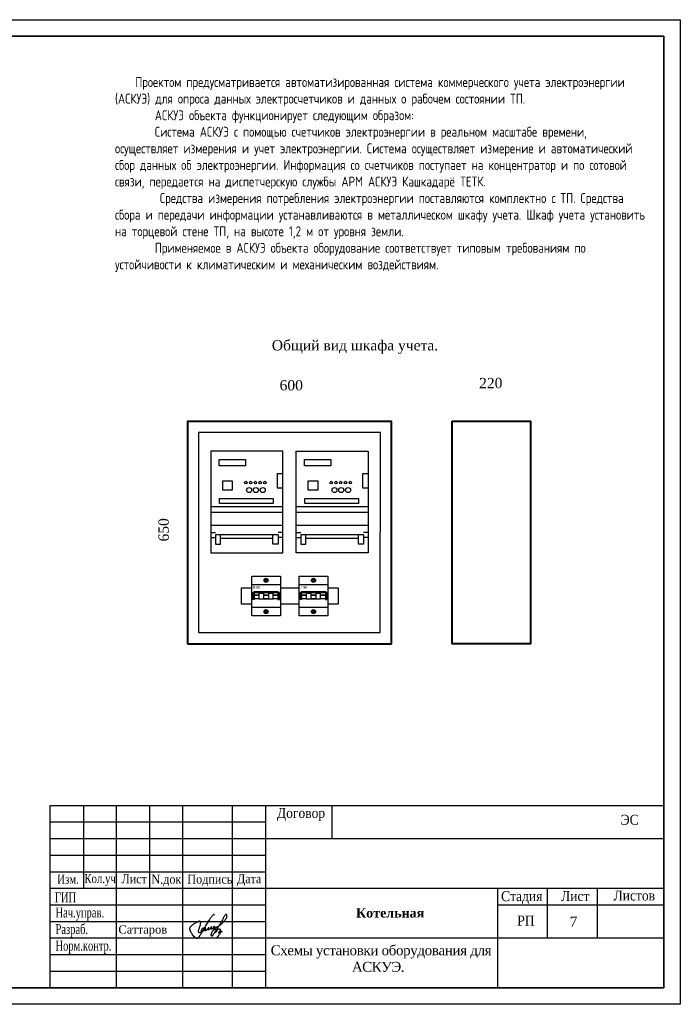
# Model space of a CAD drawing. Extents: x 352696 to 405256, y 4162769 to 4241487.
# Tile 4 of 148: x 404348 to 404547, y 4238042 to 4238339. Entities that reach past the tile are written whole.
import ezdxf

# ---------------------------------------------------------------- set-up
doc = ezdxf.new("R2010")
doc.units = 0
doc.header["$LTSCALE"] = 0.5
doc.header["$MEASUREMENT"] = 0
doc.layers.add('02 Окна', color=250, linetype='Continuous', lineweight=20)
doc.layers.add('РАЗМЕРЫ ВНУТР', color=7, linetype='Continuous', lineweight=25)
doc.layers.add('Прект', color=7, linetype='Continuous', true_color=0x000000)
doc.styles.add('seviyorum', font='times.ttf')
doc.styles.add('stile1', font='times.ttf')
doc.styles.add('style2', font='times.ttf')
doc.styles.add('TIEMS', font='times.ttf')
doc.styles.add('TIMES', font='times.ttf')
doc.styles.add('Times New Roman', font='times.ttf')
doc.styles.add('текст 300', font='arial.ttf', dxfattribs={"width": 0.8, "height": 300})

# ---------------------------------------------------------------- blocks, each defined once
blk = doc.blocks.new('Имзо')
at = {"color": 5}
blk.add_open_spline([(1171.1, 1083.9), (1171.2, 1084.1), (1171.2, 1084.3), (1170.9, 1084.6), (1170.5, 1084.8), (1170, 1084.4), (1169.4, 1084), (1168.9, 1083.3), (1168.1, 1082.4), (1167.2, 1081.3), (1166.1, 1079.7), (1164.9, 1077.9), (1163.7, 1075.8), (1162.2, 1073.6), (1160.9, 1071.5), (1159.5, 1069.1), (1158.1, 1066.7), (1156.8, 1064.1), (1155.5, 1062), (1154.4, 1060.3), (1153.3, 1058.9), (1152.5, 1057.8), (1151.5, 1057.3), (1150.4, 1057.7), (1149.1, 1058.8), (1147.3, 1060.2), (1146.3, 1062.1), (1145.1, 1063.8), (1144.4, 1065.1), (1143.9, 1066.4), (1143.4, 1067.5), (1143.4, 1069.2), (1144.4, 1070.8), (1145.6, 1072.3), (1147, 1073.4), (1148.5, 1074.4), (1150.2, 1075.5), (1151.8, 1076.3), (1153.2, 1076.9), (1153.9, 1077.2), (1154.8, 1077.4), (1155.4, 1076.4), (1155.4, 1075.6), (1155.3, 1074.7), (1155.2, 1073.5), (1154.8, 1072.1), (1154.5, 1070.8), (1154.1, 1069.8), (1153.8, 1068.6), (1153.4, 1067.6), (1153.1, 1066.6), (1152.8, 1065.8), (1152.9, 1064.8), (1153.9, 1064.1), (1155.1, 1064.5), (1156.3, 1064.9), (1157.5, 1065.6), (1158.3, 1066.3), (1159, 1067), (1159.2, 1067.8), (1159.3, 1068.5), (1158.7, 1069.2), (1157.7, 1068.8), (1157, 1068.2), (1156.6, 1067.4), (1156.3, 1066.7), (1156.1, 1065.9), (1156.9, 1065.2), (1158.1, 1066), (1159.3, 1066.6), (1160.5, 1067.4), (1161.2, 1068.1), (1161.7, 1068.6), (1161.7, 1069), (1161.6, 1069.4), (1161.2, 1069.4), (1160.8, 1069.3), (1160.5, 1068.8), (1160.2, 1068.4), (1159.9, 1067.9), (1159.9, 1067.3), (1159.8, 1066.8), (1160.2, 1066.3), (1160.9, 1066.5), (1161.7, 1066.8), (1162.8, 1067.4), (1163.8, 1068), (1164.5, 1068.6), (1164.9, 1069), (1165.2, 1069.3), (1164.9, 1069.8), (1164.5, 1069.7), (1164.1, 1069.4), (1164, 1069.1), (1163.6, 1068.6), (1163.8, 1067.5), (1165.2, 1067.8), (1166, 1068.3), (1166.7, 1068.6), (1167.2, 1068.9), (1167.7, 1069.2), (1168, 1069.5), (1168.3, 1069.7), (1168.3, 1070.1), (1168.1, 1070.4), (1167.6, 1070.6), (1167.2, 1070.2), (1167, 1069.7), (1166.9, 1069.2), (1167.1, 1068.6), (1167.7, 1068.4), (1168.3, 1068.5), (1168.8, 1068.7), (1169.2, 1069), (1169.8, 1069.2), (1170.3, 1069.6), (1170.8, 1069.8), (1171.1, 1070.2), (1171.5, 1070.4), (1171.5, 1070.8), (1171.6, 1071.3), (1171, 1071.2), (1170.8, 1070.8), (1170.3, 1070.4), (1170.1, 1069.9), (1170, 1069.4), (1170.1, 1069.1), (1170.4, 1068.8), (1170.9, 1068.9), (1171.4, 1069.2), (1172.1, 1069.5), (1172.7, 1069.9), (1173.5, 1070.2), (1174.2, 1070.6), (1175, 1071), (1176.1, 1071.6), (1177.5, 1072.4), (1178.7, 1073.5), (1180, 1074.6), (1181.1, 1075.7), (1182.2, 1076.9), (1183, 1078.1), (1184, 1079.1), (1184.6, 1080.1), (1185.3, 1081.3), (1185.3, 1082.5), (1185.4, 1083.6), (1185.2, 1084.5), (1184.5, 1084.9), (1183.7, 1084.7), (1183.2, 1084), (1182.6, 1083), (1182, 1081.8), (1181.1, 1080.2), (1180.3, 1078.4), (1179.3, 1076.7), (1178.6, 1075.2), (1177.8, 1074), (1177, 1073), (1176.5, 1071.9), (1175.7, 1071.1), (1175.2, 1070.1), (1174.6, 1069.3), (1173.8, 1068.2), (1173.2, 1067), (1172.6, 1066.1), (1172.2, 1065.5), (1171.8, 1065), (1171.3, 1064.4), (1171, 1063.6), (1170.4, 1062.8), (1169.9, 1062), (1169.4, 1061.2), (1169, 1060.6), (1168.7, 1060.2), (1168.3, 1059.8), (1167.8, 1060.3), (1167.6, 1061), (1167.7, 1061.9), (1167.8, 1062.9), (1168.1, 1063.8), (1168.6, 1064.7), (1169, 1065.6), (1169.5, 1066.4), (1170.3, 1067), (1170.9, 1067.6), (1171.7, 1067.9), (1172.5, 1068.2), (1173.2, 1068.2), (1174, 1068), (1174, 1067.2), (1174, 1066.5), (1173.6, 1065.8), (1173.2, 1065.3), (1172.9, 1064.8), (1172.5, 1064.4), (1172.1, 1064.1), (1171.6, 1063.8), (1171.6, 1064.9), (1172.4, 1065.2), (1172.9, 1065.9), (1173.4, 1066.3), (1173.8, 1066.7), (1174.4, 1067.2), (1175.1, 1067.7), (1175.9, 1068), (1176.5, 1068.3), (1177.2, 1068.5), (1177.6, 1068.1), (1177.8, 1067.8), (1178, 1067.3), (1177.7, 1066.8), (1177.4, 1066.2), (1177.1, 1065.6), (1176.7, 1065.1), (1176.3, 1064.7), (1176.1, 1064.3), (1175.7, 1064.1), (1175.3, 1063.4), (1176.4, 1064.2), (1176.9, 1064.6), (1177.7, 1065), (1178.1, 1065.5), (1178.6, 1065.7), (1179, 1065.9), (1179.4, 1066.1), (1179.6, 1065.6), (1179.4, 1065.3), (1179.2, 1064.9), (1178.9, 1064.5), (1178.3, 1064), (1177.8, 1063.3), (1177.1, 1062.3), (1176.3, 1061.5), (1175.7, 1060.6), (1175.1, 1059.9), (1174.6, 1059.1), (1174, 1058.6), (1173.8, 1058.2), (1173.8, 1058.2)], degree=3, knots=[0, 0, 0, 0, 0.513448, 0.778442, 1.104661, 1.704776, 2.452288, 3.45026, 4.324221, 5.947189, 7.813706, 10.086697, 12.416961, 15.084433, 18.013444, 19.930478, 23.226491, 26.538854, 28.582206, 30.510688, 32.78655, 33.889821, 34.643612, 35.656301, 37.257657, 39.781515, 42.375023, 43.560099, 45.9476, 46.941841, 47.767292, 49.564283, 51.675996, 53.262317, 55.2939, 56.95896, 58.79076, 61.326017, 62.413148, 63.084418, 63.878144, 64.720464, 66.023899, 66.222465, 67.487815, 69.680005, 70.444245, 71.673472, 72.848295, 74.105126, 74.94512, 75.912346, 76.736311, 77.698008, 79.003768, 80.281432, 81.605861, 82.813812, 83.664349, 84.504922, 85.074787, 85.799177, 86.742401, 87.819462, 88.673482, 89.415056, 90.21756, 90.733173, 92.042692, 93.77869, 95.204299, 96.256932, 96.685701, 97.162976, 97.450585, 97.80414, 98.243933, 98.660495, 99.209233, 99.913193, 100.436068, 100.907806, 101.32112, 101.958786, 102.795823, 104.16382, 105.540878, 106.28524, 106.753115, 107.246352, 107.575339, 108.017534, 108.471017, 108.807397, 109.213417, 110.179303, 111.257909, 112.601544, 113.10194, 113.790857, 114.31637, 114.690476, 115.029799, 115.380504, 115.694795, 116.157893, 116.641327, 117.21885, 117.657806, 118.307804, 118.946395, 119.406099, 119.996636, 120.533035, 121.049928, 121.752832, 122.362533, 122.775697, 123.14845, 123.551347, 123.960934, 124.293112, 124.810641, 125.428713, 126.106175, 126.437823, 126.833139, 127.128989, 127.632689, 128.194828, 128.976292, 129.709658, 130.603096, 131.404911, 132.114243, 133.326193, 135.129377, 136.959238, 138.347922, 140.082276, 141.639056, 143.243221, 144.25244, 145.980999, 146.768782, 148.214309, 149.370132, 150.185538, 150.858223, 151.610615, 152.421286, 153.496928, 154.941798, 156.653623, 158.748371, 161.045054, 162.367963, 163.886023, 165.324138, 166.052919, 167.666871, 168.409371, 169.617499, 170.688812, 172.289568, 173.638016, 173.929032, 174.60896, 175.395587, 176.326184, 177.139483, 178.342116, 179.136178, 179.881286, 180.559012, 180.797198, 181.344394, 182.130694, 183.09232, 183.924489, 185.11666, 186.029941, 186.98736, 188.004267, 188.880669, 189.776591, 190.640965, 191.418162, 192.300139, 192.836482, 193.572754, 194.359274, 195.059248, 195.645757, 196.275825, 196.836434, 197.393473, 197.744916, 198.313761, 199.39963, 200.284077, 200.888029, 201.308358, 202.088544, 203.10639, 203.833779, 204.650868, 205.260503, 205.631492, 206.120942, 206.589442, 207.122884, 207.8584, 208.550206, 209.164504, 209.697645, 210.169548, 210.617603, 210.967838, 211.831922, 212.736155, 213.508345, 214.127393, 214.694869, 215.099289, 215.513221, 215.820459, 216.227676, 216.640543, 217.201282, 217.755805, 218.854347, 219.841286, 221.395423, 222.281114, 223.091839, 224.118174, 225.015842, 225.33663, 225.33663, 225.33663, 225.33663], dxfattribs=at)
blk = doc.blocks.new('пыпвып')
at = {"color": 0, "lineweight": 30, "ltscale": 50}
for p, q in [((3576.11, 1026.25), (3576.11, 1081.25)), ((3576.11, 1081.25), (3761.11, 1081.25)), ((3596.11, 1026.25), (3596.11, 1081.25)), ((3616.11, 1026.25), (3616.11, 1081.25)), ((3631.11, 1026.25), (3631.11, 1081.25)), ((3641.11, 1026.25), (3641.11, 1081.25)), ((3661.11, 1071.34), (3661.11, 1081.25)), ((3761.11, 1081.25), (3761.11, 1026.25)), ((3576.11, 1061.25), (3641.11, 1061.25)), ((3576.11, 1056.25), (3641.11, 1056.25)), ((3711.11, 1051.25), (3761.11, 1051.25)), ((3761.11, 1026.25), (3576.11, 1026.25))]:
    blk.add_line(p, q, dxfattribs=at)
at = {"color": 0}
for p, q in [((3576.11, 1076.25), (3641.11, 1076.25)), ((3576.11, 1071.25), (3641.11, 1071.25)), ((3576.11, 1066.25), (3641.11, 1066.25)), ((3576.11, 1051.25), (3641.11, 1051.25)), ((3576.11, 1046.25), (3641.11, 1046.25)), ((3576.11, 1041.25), (3641.11, 1041.25)), ((3576.11, 1036.25), (3641.11, 1036.25)), ((3576.11, 1031.25), (3641.11, 1031.25))]:
    blk.add_line(p, q, dxfattribs=at)
at = {"color": 0, "lineweight": 30, "ltscale": 50}
for points in [[(3586.11, 1081.25), (3586.11, 1056.25)], [(3606.11, 1056.25), (3606.11, 1081.25)], [(3641.11, 1071.25), (3761.11, 1071.25)], [(3641.11, 1056.25), (3761.11, 1056.25)], [(3711.11, 1026.25), (3711.11, 1056.25)], [(3726.11, 1041.25), (3726.11, 1056.25)], [(3741.11, 1041.25), (3741.11, 1056.25)], [(3641.11, 1041.25), (3761.11, 1041.25)]]:
    blk.add_lwpolyline(points, dxfattribs=at)
at = {"xscale": 0.2663785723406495, "yscale": 0.2663785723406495, "zscale": 0.2663785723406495}
blk.add_blockref('Имзо', (3313.64, 759.42), dxfattribs=at)
at = {"color": 0, "style": 'seviyorum'}
for s, height, width, p in [('Договор', 3, 0.9, (3644.48, 1077.47)), ('ЭС', 3, 0.9, (3748.14, 1075.4)), ('Изм.', 2.7, 0.8, (3578.23, 1057.65)), ('Кол.уч', 2.7, 0.8, (3586.4, 1057.83)), ('Лист', 2.7, 0.9, (3597.59, 1057.74)), ('N.док', 2.7, 0.9, (3606.62, 1057.63)), ('Подпись', 2.7, 0.9, (3617.45, 1057.66)), ('Дата', 2.7, 0.9, (3632.41, 1057.78)), ('Стадия', 3, 0.9, (3712.07, 1052.37)), ('Лист', 3, 0.9, (3730.15, 1052.41)), ('Листов', 3, 0.9, (3745.99, 1052.57)), ('РП', 3, 0.9, (3716.96, 1045.02))]:
    blk.add_text(s, height=height, dxfattribs=dict(at, width=width)).set_placement(p)
at = {"color": 0, "lineweight": 30, "style": 'TIEMS', "width": 0.7}
for s, p in [('ГИП', (3577.51, 1052.01)), ('Нач.управ.', (3577.71, 1047.44)), ('Разраб.', (3577.71, 1042.44)), ('Норм.контр.', (3577.71, 1037.44))]:
    blk.add_text(s, height=3, dxfattribs=at).set_placement(p)
at = {"color": 0, "linetype": 'ByBlock', "insert": (3596.67, 1045.08), "char_height": 2.5, "width": 29.1808, "attachment_point": 1, "style": 'Times New Roman'}
blk.add_mtext('Саттаров', dxfattribs=at)
at = {"layer": 'Прект', "color": 18, "lineweight": 80, "true_color": 0x000000, "insert": (3674.38, 1050.23, -366.29), "char_height": 2.8, "width": 69.6499, "attachment_point": 2, "rotation": 0.0177, "line_spacing_factor": 0.941835, "style": 'seviyorum'}
blk.add_mtext('        {\\fTimes New Roman|b1|i0|c204|p18;\\C7;Котельная} ', dxfattribs=at)
blk = doc.blocks.new('Автоматический выключатель')
for p, q in [((0.46, 0.54), (1.39, 0.54)), ((2.31, 0.54), (3.24, 0.54)), ((0.46, -0.54), (3.24, -0.54))]:
    blk.add_line(p, q)
for points in [[(-0.92, 3.85), (4.63, 3.85), (4.63, -3.85), (-0.92, -3.85)], [(-0.92, 2.25), (4.63, 2.25), (4.63, -2.25), (-0.92, -2.25)], [(-0.75, 0.68), (-0.46, 0.68), (-0.46, -0.68), (-0.75, -0.68)], [(-0.46, 0.87), (4.16, 0.87), (4.16, 0.7), (-0.46, 0.7)], [(-0.46, 0.7), (0.46, 0.7), (0.46, 0.13), (-0.46, 0.13)], [(-0.46, 0.13), (0.46, 0.13), (0.46, -0.54), (-0.46, -0.54)], [(1.39, 0.7), (2.31, 0.7), (2.31, 0.13), (1.39, 0.13)], [(1.39, 0.13), (2.31, 0.13), (2.31, -0.54), (1.39, -0.54)], [(3.24, 0.7), (4.16, 0.7), (4.16, 0.13), (3.24, 0.13)], [(3.24, 0.13), (4.16, 0.13), (4.16, -0.54), (3.24, -0.54)], [(4.45, 0.68), (4.16, 0.68), (4.16, -0.68), (4.45, -0.68)]]:
    blk.add_lwpolyline(points, close=True)
for points in [[(1.6, 2.87), (1.78, 3.05), (1.6, 3.23), (1.67, 3.3), (1.85, 3.12), (2.03, 3.3), (2.1, 3.23), (1.92, 3.05), (2.1, 2.87), (2.03, 2.8), (1.85, 2.98), (1.67, 2.8), (1.6, 2.87)], [(1.6, -2.87), (1.78, -3.05), (1.6, -3.23), (1.67, -3.3), (1.85, -3.12), (2.03, -3.3), (2.1, -3.23), (1.92, -3.05), (2.1, -2.87), (2.03, -2.8), (1.85, -2.98), (1.67, -2.8), (1.6, -2.87)]]:
    blk.add_lwpolyline(points)
for centre in [(1.85, 3.05), (1.85, -3.05)]:
    blk.add_circle(centre, 0.4)

msp = doc.modelspace()

# ---------------------------------------------------------------- linework, layer by layer
at = {"ltscale": 100}
for p, q in [((404427.1082, 4238191.6735, -4.6919), (404405.4034, 4238191.6735, -4.6919)), ((404452.8516, 4238191.6735, -4.6919), (404431.1469, 4238191.6735, -4.6919)), ((404405.4034, 4238183.9466, -4.6919), (404406.8147, 4238183.9466, -4.6919)), ((404405.4034, 4238182.4238, -4.6919), (404406.8147, 4238182.4238, -4.6919)), ((404424.1727, 4238182.1379, -4.6919), (404408.339, 4238182.1379, -4.6919)), ((404427.1082, 4238183.9466, -4.6919), (404425.6969, 4238183.9466, -4.6919)), ((404427.1082, 4238182.4238, -4.6919), (404425.6969, 4238182.4238, -4.6919)), ((404431.1469, 4238183.9466, -4.6919), (404432.5582, 4238183.9466, -4.6919)), ((404431.1469, 4238182.4238, -4.6919), (404432.5582, 4238182.4238, -4.6919)), ((404449.9161, 4238182.1379, -4.6919), (404434.0824, 4238182.1379, -4.6919)), ((404452.8516, 4238183.9466, -4.6919), (404451.4403, 4238183.9466, -4.6919)), ((404452.8516, 4238182.4238, -4.6919), (404451.4403, 4238182.4238, -4.6919))]:
    msp.add_line(p, q, dxfattribs=at)
at = {"lineweight": 35}
msp.add_line((404133.7956, 4238046.603), (404541.9956, 4238046.603), dxfattribs=at)
at = {"color": 0}
msp.add_lwpolyline([(404126.9956, 4238338.603), (404546.9956, 4238338.603), (404546.9956, 4238041.603), (404126.9956, 4238041.603)], close=True, dxfattribs=at)
at = {"lineweight": 35}
msp.add_lwpolyline([(404541.9956, 4238046.603), (404541.9956, 4238333.603), (404146.9956, 4238333.603), (404146.9956, 4238046.603)], dxfattribs=at)
at = {"lineweight": 40, "elevation": -4.6919}
for points in [[(404398.373, 4238150.3828), (404459.8821, 4238150.3828), (404459.8821, 4238217.4129), (404398.373, 4238217.4129)], [(404478.2274, 4238217.4775), (404501.8326, 4238217.4775), (404501.8326, 4238150.3828), (404478.2274, 4238150.3828)]]:
    msp.add_lwpolyline(points, close=True, dxfattribs=at)
at = {"ltscale": 100, "elevation": -4.6919}
for points in [[(404401.7179, 4238153.7278), (404456.5372, 4238153.7278), (404456.6018, 4238214.1326), (404401.7179, 4238214.1326)], [(404427.1082, 4238208.477), (404405.4034, 4238208.477), (404405.4034, 4238177.7567), (404427.1082, 4238177.7567)], [(404431.1469, 4238208.477), (404452.8516, 4238208.477), (404452.8516, 4238177.7567), (404431.1469, 4238177.7567)], [(404407.9257, 4238205.9672), (404415.8923, 4238205.9672), (404415.8923, 4238204.0169), (404407.9257, 4238204.0169)], [(404433.6691, 4238205.9672), (404441.6358, 4238205.9672), (404441.6358, 4238204.0169), (404433.6691, 4238204.0169)], [(404409.0864, 4238199.4838), (404411.9076, 4238199.4838), (404411.9076, 4238196.6626), (404409.0864, 4238196.6626)], [(404434.8298, 4238199.4838), (404437.6511, 4238199.4838), (404437.6511, 4238196.6626), (404434.8298, 4238196.6626)], [(404408.084, 4238194.16), (404424.2283, 4238194.16), (404424.2283, 4238192.6841), (404408.084, 4238192.6841)], [(404433.8274, 4238194.16), (404449.9717, 4238194.16), (404449.9717, 4238192.6841), (404433.8274, 4238192.6841)]]:
    msp.add_lwpolyline(points, close=True, dxfattribs=at)
for points in [[(404427.1082, 4238201.6079), (404425.4685, 4238201.6079), (404425.4685, 4238197.4324), (404427.1082, 4238197.4324)], [(404452.8516, 4238201.6079), (404451.2119, 4238201.6079), (404451.2119, 4238197.4324), (404452.8516, 4238197.4324)], [(404427.1082, 4238189.9903), (404405.4034, 4238189.9903)], [(404452.8516, 4238189.9903), (404431.1469, 4238189.9903)], [(404405.4034, 4238186.1632), (404427.1082, 4238186.1632)], [(404431.1469, 4238186.1632), (404452.8516, 4238186.1632)], [(404425.6969, 4238183.2156), (404406.8147, 4238183.2156), (404406.8147, 4238180.4136), (404408.339, 4238180.4136), (404408.339, 4238183.2156)], [(404425.6969, 4238183.2156), (404425.6969, 4238180.4136), (404424.1727, 4238180.4136), (404424.1727, 4238183.2156)], [(404451.4403, 4238183.2156), (404432.5582, 4238183.2156), (404432.5582, 4238180.4136), (404434.0824, 4238180.4136), (404434.0824, 4238183.2156)], [(404451.4403, 4238183.2156), (404451.4403, 4238180.4136), (404449.9161, 4238180.4136), (404449.9161, 4238183.2156)]]:
    msp.add_lwpolyline(points, dxfattribs=at)
at = {"elevation": -4.6919}
for points in [[(404417.7864, 4238162.3275), (404414.686, 4238162.3275), (404414.686, 4238167.2431), (404417.7864, 4238167.2431)], [(404426.39, 4238167.2431), (404432.0809, 4238167.2431)], [(404440.6846, 4238167.2431), (404443.785, 4238167.2431), (404443.785, 4238162.3275), (404440.6846, 4238162.3275)], [(404432.0809, 4238162.3275), (404426.39, 4238162.3275)]]:
    msp.add_lwpolyline(points, dxfattribs=at)
at = {"ltscale": 100}
for centre, radius in [((404415.9903, 4238198.9886, -4.6919), 0.3717), ((404417.4251, 4238198.9886, -4.6919), 0.3717), ((404418.86, 4238198.9886, -4.6919), 0.3717), ((404420.2948, 4238198.9886, -4.6919), 0.3717), ((404421.7297, 4238198.9886, -4.6919), 0.3717), ((404441.7337, 4238198.9886, -4.6919), 0.3717), ((404443.1686, 4238198.9886, -4.6919), 0.3717), ((404444.6034, 4238198.9886, -4.6919), 0.3717), ((404446.0383, 4238198.9886, -4.6919), 0.3717), ((404447.4731, 4238198.9886, -4.6919), 0.3717), ((404416.979, 4238196.7139, -4.6919), 0.7529), ((404419.0303, 4238196.7139, -4.6919), 0.7529), ((404421.0816, 4238196.7139, -4.6919), 0.7529), ((404442.7224, 4238196.7139, -4.6919), 0.7529), ((404444.7737, 4238196.7139, -4.6919), 0.7529), ((404446.8251, 4238196.7139, -4.6919), 0.7529)]:
    msp.add_circle(centre, radius, dxfattribs=at)

# ---------------------------------------------------------------- block references
ref = msp.add_blockref('Автоматический выключатель', (404433.5149, 4238164.7853, -4.6919), dxfattribs=dict(xscale=1.550202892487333, yscale=1.550202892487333, zscale=1.550202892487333))
ref.add_attrib('3А', 'ИЭК', (404432.3871, 4238167.0169, -4.6919), dxfattribs={"height": 0.7751})
at = {"lineweight": 30}
msp.add_blockref('пыпвып', (400780.887, 4237020.3542), dxfattribs=at)
at = {"layer": 'РАЗМЕРЫ ВНУТР', "color": 0, "linetype": 'Continuous', "lineweight": 40, "ltscale": 1.5}
ref = msp.add_blockref('Автоматический выключатель', (404419.2204, 4238164.7853, -4.6919), dxfattribs=dict(at, xscale=1.550202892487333, yscale=1.550202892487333, zscale=1.550202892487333))
ref.add_attrib('3А', 'ИЭК', (404418.0926, 4238167.0169, -4.6919), dxfattribs={"layer": '0', "height": 0.7751})

# ---------------------------------------------------------------- texts
at = {"color": 0, "lineweight": 30, "ltscale": 30, "insert": (404513.6783, 4238068.0467), "char_height": 3, "width": 4.662101, "attachment_point": 1, "style": 'stile1'}
msp.add_mtext('7', dxfattribs=at)
at = {"color": 7, "lineweight": 50, "insert": (404418.0655, 4238059.4014), "char_height": 3, "width": 75.189477, "attachment_point": 1, "style": 'TIMES'}
msp.add_mtext('\\pi4.3341;{\\T0.95; Схемы установки оборудования для  \\P\\pi29.89683;АСКУЭ.\\P\\pi36.57599;\\fTimes New Roman|b0|i0|c0|p22;  }', dxfattribs=at)
at = {"layer": '02 Окна', "color": 0, "linetype": 'Continuous', "insert": (404376.5443, 4238321.2891), "char_height": 3, "width": 160.451292, "attachment_point": 1, "style": 'текст 300'}
msp.add_mtext('\\A1;{\\fISOCPEUR|b0|i0|c204|p34;    Проектом предусматривается автоматизированная система коммерческого учета электроэнергии \\fISOCPEUR|b0|i0|c238|p34;(\\fISOCPEUR|b0|i0|c204|p34;АСКУЭ\\fISOCPEUR|b0|i0|c238|p34;) \\fISOCPEUR|b0|i0|c204|p34;для опроса данных электросчетчиков и данных о рабочем состоянии ТП\\fISOCPEUR|b0|i0|c238|p34;.\\fISOCPEUR|b0|i0|c0|p34;\\P\\fISOCPEUR|b0|i0|c238|p34;^I\\fISOCPEUR|b0|i0|c204|p34;АСКУЭ объекта функционирует следующим образом\\fISOCPEUR|b0|i0|c238|p34;:\\P^I\\fISOCPEUR|b0|i0|c204|p34;Система АСКУЭ с помощью счетчиков электроэнергии в реальном масштабе времени\\fISOCPEUR|b0|i0|c238|p34;, \\fISOCPEUR|b0|i0|c204|p34;осуществляет измерения и учет электроэнергии\\fISOCPEUR|b0|i0|c238|p34;. \\fISOCPEUR|b0|i0|c204|p34;Система осуществляет измерение и автоматический сбор данных об электроэнергии\\fISOCPEUR|b0|i0|c238|p34;. \\fISOCPEUR|b0|i0|c204|p34;Информация со счетчиков поступает на концентратор и по сотовой связи\\fISOCPEUR|b0|i0|c238|p34;, \\fISOCPEUR|b0|i0|c204|p34;передается на диспетчерскую службы АРМ АСКУЭ Кашкадарё ТЕТК\\fISOCPEUR|b0|i0|c238|p34;.\\P\\fISOCPEUR|b0|i0|c204|p34;^I Средства измерения потребления электроэнергии поставляются комплектно с ТП\\fISOCPEUR|b0|i0|c0|p34;. \\fISOCPEUR|b0|i0|c204|p34;Средства сбора и передачи информации устанавливаются в металлическом шкафу учета\\fISOCPEUR|b0|i0|c0|p34;. \\fISOCPEUR|b0|i0|c204|p34;Шкаф учета установить на торцевой стене ТП\\fISOCPEUR|b0|i0|c0|p34;, \\fISOCPEUR|b0|i0|c204|p34;на высоте \\fISOCPEUR|b0|i0|c0|p34;1,2 \\fISOCPEUR|b0|i0|c204|p34;м от уровня земли\\fISOCPEUR|b0|i0|c0|p34;.\\P^I\\fISOCPEUR|b0|i0|c204|p34;Применяемое в АСКУЭ объекта оборудование соответствует типовым требованиям по устойчивости к климатическим и механическим воздействиям\\fISOCPEUR|b0|i0|c238|p34;.\\fISOCPEUR|b0|i0|c0|p34;\\P^I}', dxfattribs=at)
at = {"layer": 'РАЗМЕРЫ ВНУТР', "color": 0, "linetype": 'Continuous', "lineweight": 40, "ltscale": 1.5, "style": 'style2'}
for s, p in [('Общий вид шкафа учета.', (404423.8242, 4238238.844, -4.6919)), ('             600', (404410.9581, 4238226.794, -4.6919)), ('             220', (404471.1142, 4238227.4538, -4.6919))]:
    msp.add_text(s, height=3.100406, dxfattribs=at).set_placement(p)
msp.add_text('             650', height=3.100406, rotation=90, dxfattribs=at).set_placement((404392.7476, 4238165.9972, -4.6919))

doc.saveas('drawing.dxf')
